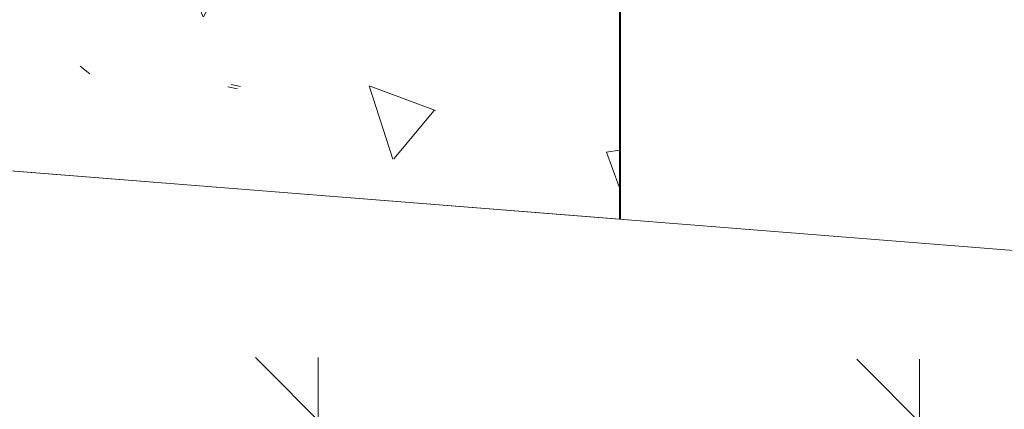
# Model space of a CAD drawing. Header units: metres. Extents: x 351055.4 to 351076.4, y -78447.2 to -78432.3.
# Tile 14 of 68: x 351061.112 to 351061.897, y -78443.264 to -78442.954. Entities that reach past the tile are written whole.
import ezdxf

# ---------------------------------------------------------------- set-up
doc = ezdxf.new("R2010")
doc.units = ezdxf.units.M
doc.header["$MEASUREMENT"] = 0
doc.layers.get('0').update_dxf_attribs({"color": 1, "lineweight": 30})
for name, color, linetype, lineweight in [('KOTY', 7, 'Continuous', 13), ('RAMECEK', 7, 'Continuous', 0), ('ŠRAFY', 7, 'Continuous', 0)]:
    doc.layers.add(name, color=color, linetype=linetype, lineweight=lineweight)
doc.styles.add('ARIAL', font='arial.ttf')
doc.dimstyles.new('1 500', dxfattribs={"dimtxt": 1, "dimasz": 1, "dimexe": 0, "dimexo": 1, "dimgap": 0.5, "dimtad": 1, "dimzin": 0, "dimtxsty": 'ARIAL', "dimblk": 'KONCOVA ZNACKA KOTY_1.0', "dimcen": 0, "dimazin": 3, "dimtfac": 1, "dimtdec": 0, "dimtofl": 0, "dimtmove": 0, "dimatfit": 1, "dimldrblk": 'KONCOVA ZNACKA KOTY_1.0', "dimfxl": 0, "dimtolj": 1, "dimtzin": 0, "dimarcsym": 0})

# ---------------------------------------------------------------- blocks, each defined once
blk = doc.blocks.new('KONCOVA ZNACKA KOTY_1.0')
blk.add_line((0, 0), (-1, 0))
at = {"layer": 'KOTY'}
for p, q in [((-0.4999340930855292, -0.4999340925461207), (0.4999340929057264, 0.4999340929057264)), ((-1.798028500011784e-10, -0.4999340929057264), (0, 0.4999340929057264)), ((-0.4999340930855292, 0), (0.4999340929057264, 0))]:
    blk.add_line(p, q, dxfattribs=at)
blk = doc.blocks.new('*D25')
at = {"layer": 'Defpoints', "color": 0, "linetype": 'Continuous'}
for p in [(351061.5904193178, -78443.27454301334), (351061.8296203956, -78443.27454301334), (351061.5904193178, -78444.62214824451)]:
    blk.add_point(p, dxfattribs=at)
at = {"layer": 'KOTY', "color": 0, "linetype": 'ByBlock', "lineweight": -2}
for p, q in [((351061.6904193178, -78443.27454301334), (351061.8296203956, -78443.27454301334)), ((351061.6904193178, -78444.62214824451), (351061.8296203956, -78444.62214824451))]:
    blk.add_line(p, q, dxfattribs=at)
at = {"layer": 'KOTY', "color": 0, "linetype": 'Continuous', "lineweight": -2}
blk.add_line((351061.8296203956, -78444.5221482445), (351061.8296203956, -78443.37454301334), dxfattribs=at)
at = {"layer": 'KOTY', "color": 0, "linetype": 'Continuous', "lineweight": -2, "xscale": 0.09999999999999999, "yscale": 0.09999999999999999, "zscale": 0.09999999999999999}
for p, rotation in [((351061.8296203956, -78443.27454301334), 90), ((351061.8296203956, -78444.62214824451), 270)]:
    blk.add_blockref('KONCOVA ZNACKA KOTY_1.0', p, dxfattribs=dict(at, rotation=rotation))
at = {"layer": 'KOTY', "color": 0, "linetype": 'Continuous', "insert": (351061.7195248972, -78443.94834562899), "char_height": 0.09999999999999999, "attachment_point": 5, "rotation": 90, "style": 'ARIAL'}
blk.add_mtext('\\A1;\\H1x;\\W0.75;1,35', dxfattribs=at)
blk = doc.blocks.new('*D31')
at = {"layer": 'Defpoints', "color": 0, "linetype": 'Continuous'}
for p in [(351061.0904193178, -78443.27314824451), (351061.0904193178, -78444.12214824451), (351061.3496222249, -78444.12214824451)]:
    blk.add_point(p, dxfattribs=at)
at = {"layer": 'KOTY', "color": 0, "linetype": 'ByBlock', "lineweight": -2}
for p, q in [((351061.1904193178, -78443.27314824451), (351061.3496222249, -78443.27314824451)), ((351061.1904193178, -78444.12214824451), (351061.3496222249, -78444.12214824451))]:
    blk.add_line(p, q, dxfattribs=at)
at = {"layer": 'KOTY', "color": 0, "linetype": 'Continuous', "lineweight": -2}
blk.add_line((351061.3496222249, -78443.37314824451), (351061.3496222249, -78444.0221482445), dxfattribs=at)
at = {"layer": 'KOTY', "color": 0, "linetype": 'Continuous', "lineweight": -2, "xscale": 0.09999999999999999, "yscale": 0.09999999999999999, "zscale": 0.09999999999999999}
for p, rotation in [((351061.3496222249, -78443.27314824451), 90), ((351061.3496222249, -78444.12214824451), 270)]:
    blk.add_blockref('KONCOVA ZNACKA KOTY_1.0', p, dxfattribs=dict(at, rotation=rotation))
at = {"layer": 'KOTY', "color": 0, "linetype": 'Continuous', "insert": (351061.2395267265, -78443.69764824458), "char_height": 0.09999999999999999, "attachment_point": 5, "rotation": 90, "style": 'ARIAL'}
blk.add_mtext('\\A1;\\H1x;\\W0.75;0,85', dxfattribs=at)

msp = doc.modelspace()

# ---------------------------------------------------------------- hatches: boundary and pattern name
at = {"layer": 'ŠRAFY'}
h = msp.add_hatch(dxfattribs=at)
h.set_pattern_fill('CONCRT', color=256, style=0, pattern_type=2)
h.set_pattern_definition([(110.008979, (351061.236243, -78442.73668), (0.3430216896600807, -1.064907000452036), [0.029552, -6.011616]), (7.820799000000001, (351061.226132, -78442.708911), (-3.212641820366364, -0.3967845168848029), [0.026968, -5.739024]), (243.007182, (351061.252849, -78442.705242), (-0.3699026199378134, -1.073867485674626), [0.035554, -1.574668]), (126.6658, (351061.420344, -78442.70759600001), (1.75095041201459, -2.472835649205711), [0.061489, -3.460147]), (357.991377, (351061.383626, -78442.658274), (-6.768306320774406, 0.2713381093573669), [0.054486, -7.431344]), (248.905856, (351061.438079, -78442.66018400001), (-1.840554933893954, -4.656412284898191), [0.04956099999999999, -6.092281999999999]), (107.85449, (351061.055643, -78442.71461), (-0.008960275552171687, -0.7129249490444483), [0.06149099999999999, -1.057299]), (339.50154, (351061.03679, -78442.65608), (-1.064907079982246, 0.3430218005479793), [0.055489, -4.86786]), (230.066156, (351061.088765, -78442.675512), (-0.36094276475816, -0.3609427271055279), [0.050181, -5.586791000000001]), (348.127005, (351061.279434, -78442.54658), (-4.620571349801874, 1.011144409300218), [0.007686, -6.530596]), (111.275393, (351061.298273, -78442.396634), (1.038025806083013, -2.481796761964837), [0.010496, -3.795604]), (111.275393, (351061.476852, -78442.810307), (1.038025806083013, -2.481796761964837), [0.010496, -3.795604]), (111.275393, (351061.320878, -78442.791471), (1.038025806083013, -2.481796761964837), [0.010496, -3.795604]), (321.50023, (351061.518952, -78442.63125), (0.3519821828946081, -0.3519822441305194), [0.009646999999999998, -4.499340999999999]), (111.275393, (351061.137021, -78442.592545), (1.038025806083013, -2.481796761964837), [0.010496, -3.795604]), (111.275393, (351061.175451, -78442.875109), (1.038025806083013, -2.481796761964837), [0.010496, -3.795604]), (110.008979, (351061.256078, -78442.95271900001), (0.3430216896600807, -1.064907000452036), [0.029552, -6.011616]), (7.820799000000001, (351061.245966, -78442.924951), (-3.212641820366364, -0.3967845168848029), [0.026968, -5.739024]), (243.007182, (351061.272683, -78442.92128099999), (-0.3699026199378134, -1.073867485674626), [0.035554, -1.574668]), (110.008979, (351061.378145, -78442.487053), (0.3430216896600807, -1.064907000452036), [0.029552, -6.011616]), (7.820799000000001, (351061.368033, -78442.459285), (-3.212641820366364, -0.3967845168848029), [0.026968, -5.739024]), (243.007182, (351061.39475, -78442.455615), (-0.3699026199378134, -1.073867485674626), [0.035554, -1.574668]), (348.127005, (351060.930669, -78442.655961), (-4.620571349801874, 1.011144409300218), [0.007686, -6.530596]), (348.127005, (351061.286879, -78442.296315), (-4.620571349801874, 1.011144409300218), [0.007686, -6.530596])])
h.paths.add_polyline_path([(351061.0556497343, -78442.77039101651, 0.1758983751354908), (351061.0617601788, -78442.79080850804, 0.1690767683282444), (351061.0679359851, -78442.79500451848), (351061.0820028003, -78442.79689806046, -0.3394542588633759), (351061.0904193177, -78442.80786667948), (351061.0904193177, -78442.82221943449), (351061.0904193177, -78442.83650099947, -0.3394542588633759), (351061.0820028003, -78442.84746961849), (351061.0679359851, -78442.84936316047, 0.1690767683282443), (351061.0617601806, -78442.85355917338, 0.3308490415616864), (351061.0617601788, -78442.89080850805, 0.1690767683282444), (351061.0679359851, -78442.89500451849), (351061.0820028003, -78442.89689806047, -0.3394542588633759), (351061.0904193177, -78442.90786667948), (351061.0904193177, -78442.92221943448), (351061.0904193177, -78442.93650099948, -0.3394542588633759), (351061.0820028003, -78442.94746961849), (351061.0679359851, -78442.94936316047, 0.1690767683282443), (351061.0617601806, -78442.95355917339, 0.3308490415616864), (351061.0617601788, -78442.99080850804, 0.1690767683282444), (351061.0679359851, -78442.9950045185), (351061.0820028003, -78442.99689806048, -0.3394542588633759), (351061.0904193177, -78443.00786667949), (351061.0904193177, -78443.02221943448), (351061.0904193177, -78443.03650099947, -0.3394542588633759), (351061.0820028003, -78443.0474696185), (351061.0679359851, -78443.04936316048, 0.1690767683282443), (351061.0617601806, -78443.05355917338, 0.1690621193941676), (351061.0556131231, -78443.07314824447), (351061.0904193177, -78443.07314824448), (351061.5904193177, -78443.11279824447), (351061.5904193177, -78442.81279824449)])
h = msp.add_hatch(dxfattribs=at)
h.set_pattern_fill('GRAVEL', color=256, style=0, pattern_type=2)
h.set_pattern_definition([(100.50765, (351060.881806, -78444.324158), (0.7895981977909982, -2.468580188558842), [0.07015499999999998, -4.122773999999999]), (50.040876, (351060.869012, -78444.255179), (-7.580368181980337, -9.209457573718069), [0.065112, -13.045015]), (357.49319, (351060.910829, -78444.205271), (-12.39279574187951, 0.6399174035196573), [0.06641099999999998, -13.993876]), (309.11572, (351060.977176, -78444.208176), (6.491410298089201, -8.170392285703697), [0.06529, -11.515127]), (264.749335, (351061.018367, -78444.258832), (-0.02494673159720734, -1.654035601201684), [0.05154299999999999, -10.75752]), (219.959124, (351061.01365, -78444.31016000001), (-0.8394910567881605, -0.8394913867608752), [0.063621, -13.046506]), (180.864089, (351060.964885, -78444.35101900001), (0.8145444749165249, -0.8145447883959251), [0.040935, -1.613289]), (146.646988, (351060.923954, -78444.351637), (-4.097669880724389, 2.418687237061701), [0.050302, -5.830483]), (66.2119, (351060.983735, -78444.097113), (-1.703929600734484, -3.333018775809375), [0.08119, -6.286316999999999]), (39.959124, (351061.016484, -78444.02282), (-9.209457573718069, -7.580368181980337), [0.06930599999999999, -13.04082]), (0.864089, (351061.069607, -78443.978309), (-0.8394914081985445, -0.8394915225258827), [0.045064, -1.60916]), (315, (351061.114666, -78443.977629), (-0.02494672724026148, -1.654035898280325), [0.055567, -1.096373]), (276.284391, (351061.153958, -78444.016921), (0.714757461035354, -7.430688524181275), [0.081389, -13.205797]), (252.889832, (351061.162867, -78444.097821), (-0.8644380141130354, -2.49352721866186), [0.08611, -14.689519]), (230.040876, (351061.137533, -78444.18012), (-0.839491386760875, -0.8394910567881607), [0.073486, -13.03664]), (184.223077, (351061.090337, -78444.236447), (-12.41774287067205, -1.014118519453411), [0.054461, -14.055628]), (140.352606, (351061.036023, -78444.240458), (0.8145449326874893, -0.8145442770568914), [0.058126, -12.66871]), (101.741003, (351060.991267, -78444.20337), (2.318900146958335, -10.71381304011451), [0.062546, -15.090934]), (82.81957299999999, (351060.97854, -78444.142133), (-0.91433153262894, -5.8015990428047), [0.048911, -7.465657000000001]), (100.50765, (351060.72328, -78443.90190900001), (0.7895981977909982, -2.468580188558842), [0.07013099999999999, -4.122798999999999]), (50.040876, (351060.71049, -78443.832954), (-7.580368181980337, -9.209457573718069), [0.065096, -13.04503]), (357.49319, (351060.752298, -78443.783058), (-12.39279574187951, 0.6399174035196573), [0.06641399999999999, -13.993873]), (309.647394, (351060.818648, -78443.785963), (0.8145442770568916, -0.814544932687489), [0.06529299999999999, -12.661543]), (264.749335, (351060.860309, -78443.836237), (-0.02494673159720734, -1.654035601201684), [0.05195, -10.757113]), (219.959124, (351060.855555, -78443.88797000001), (-0.8394910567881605, -0.8394913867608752), [0.063908, -13.046218]), (180.864089, (351060.806569, -78443.929014), (0.8145444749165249, -0.8145447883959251), [0.041138, -1.613086]), (146.646988, (351060.765436, -78443.92963500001), (-4.097669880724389, 2.418687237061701), [0.050421, -5.830364]), (100.50765, (351061.046463, -78443.078391), (0.7895981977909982, -2.468580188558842), [0.07011299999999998, -4.122815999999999]), (50.040876, (351061.033676, -78443.009454), (-7.580368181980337, -9.209457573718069), [0.065107, -13.04502]), (357.49319, (351061.075491, -78442.959549), (-12.39279574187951, 0.6399174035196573), [0.06638399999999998, -13.993903]), (309.11572, (351061.141811, -78442.962453), (6.491410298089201, -8.170392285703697), [0.065273, -11.515144]), (264.749335, (351061.182991, -78443.01309600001), (-0.02494673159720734, -1.654035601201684), [0.051552, -10.757511]), (219.959124, (351061.178273, -78443.064432), (-0.8394910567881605, -0.8394913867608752), [0.063569, -13.046557]), (180.864089, (351061.129547, -78443.105259), (0.8145444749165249, -0.8145447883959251), [0.04094100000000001, -1.613283]), (146.646988, (351061.088611, -78443.105877), (-4.097669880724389, 2.418687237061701), [0.050283, -5.830502]), (100.50765, (351061.486743, -78443.418502), (0.7895981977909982, -2.468580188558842), [0.04207299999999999, -4.150855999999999]), (50.040876, (351061.47907, -78443.377135), (-7.580368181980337, -9.209457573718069), [0.039073, -13.071054]), (357.49319, (351061.504164, -78443.347185), (-12.39279574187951, 0.6399174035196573), [0.03986799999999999, -14.020419]), (309.11572, (351061.543994, -78443.348929), (6.491410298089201, -8.170392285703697), [0.039143, -11.541275]), (264.749335, (351061.568689, -78443.37929900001), (-0.02494673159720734, -1.654035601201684), [0.030921, -10.778142]), (219.959124, (351061.565859, -78443.41009), (-0.8394910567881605, -0.8394913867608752), [0.038165, -13.071962]), (180.864089, (351061.536606, -78443.434601), (0.8145444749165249, -0.8145447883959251), [0.024573, -1.629651]), (146.646988, (351061.512035, -78443.43497100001), (-4.097669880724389, 2.418687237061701), [0.030146, -5.850639]), (100.50765, (351061.199516, -78444.036528), (0.7895981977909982, -2.468580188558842), [0.07013099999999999, -4.122798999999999]), (50.040876, (351061.186726, -78443.967573), (-7.580368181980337, -9.209457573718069), [0.065126, -13.045]), (357.49319, (351061.228553, -78443.91765399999), (-12.39279574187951, 0.6399174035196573), [0.066396, -13.993891]), (309.11572, (351061.294886, -78443.920558), (6.491410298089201, -8.170392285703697), [0.06531100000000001, -11.515107]), (264.749335, (351061.33609, -78443.97123099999), (-0.02494673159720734, -1.654035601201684), [0.051536, -10.757527]), (219.959124, (351061.331373, -78444.02255), (-0.8394910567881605, -0.8394913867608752), [0.06361699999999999, -13.046509]), (180.864089, (351061.282611, -78444.063408), (0.8145444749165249, -0.8145447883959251), [0.040951, -1.613273]), (146.646988, (351061.241665, -78444.064025), (-4.097669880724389, 2.418687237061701), [0.050284, -5.830502]), (100.50765, (351061.214726, -78443.454162), (0.7895981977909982, -2.468580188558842), [0.07013799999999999, -4.122791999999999]), (50.040876, (351061.201935, -78443.3852), (-7.580368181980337, -9.209457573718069), [0.065094, -13.045033]), (357.49319, (351061.243741, -78443.335306), (-12.39279574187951, 0.6399174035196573), [0.06641799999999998, -13.993869]), (309.647394, (351061.310095, -78443.338211), (0.8145442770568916, -0.814544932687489), [0.06526699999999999, -12.661569]), (264.749335, (351061.351739, -78443.388465), (-0.02494673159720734, -1.654035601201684), [0.051978, -10.757085]), (219.959124, (351061.346982, -78443.440225), (-0.8394910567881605, -0.8394913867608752), [0.06389500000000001, -13.046232]), (180.864089, (351061.298007, -78443.48126100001), (0.8145444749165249, -0.8145447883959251), [0.04115, -1.613074]), (146.646988, (351061.256862, -78443.481881), (-4.097669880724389, 2.418687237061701), [0.05043, -5.830355]), (100.50765, (351060.86946, -78444.022718), (0.7895981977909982, -2.468580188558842), [0.07015499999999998, -4.122773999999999]), (50.040876, (351060.856666, -78443.95374), (-7.580368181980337, -9.209457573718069), [0.065112, -13.045015]), (357.49319, (351060.898483, -78443.90383099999), (-12.39279574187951, 0.6399174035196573), [0.06641099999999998, -13.993876]), (309.11572, (351060.96483, -78443.906736), (6.491410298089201, -8.170392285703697), [0.06529, -11.515127]), (264.749335, (351061.006021, -78443.95739299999), (-0.02494673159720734, -1.654035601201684), [0.05154299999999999, -10.75752]), (219.959124, (351061.001304, -78444.00872), (-0.8394910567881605, -0.8394913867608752), [0.063621, -13.046506]), (180.864089, (351060.952539, -78444.04957999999), (0.8145444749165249, -0.8145447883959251), [0.040935, -1.613289]), (146.646988, (351060.911608, -78444.050197), (-4.097669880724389, 2.418687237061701), [0.050308, -5.830476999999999]), (100.50765, (351060.510681, -78443.548582), (0.7895981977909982, -2.468580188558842), [0.07015499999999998, -4.122773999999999]), (50.040876, (351060.497887, -78443.479603), (-7.580368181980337, -9.209457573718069), [0.065083, -13.045043]), (357.49319, (351060.539686, -78443.42971699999), (-12.39279574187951, 0.6399174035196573), [0.06642799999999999, -13.993859]), (309.11572, (351060.60605, -78443.43262200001), (6.491410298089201, -8.170392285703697), [0.065273, -11.515144]), (264.749335, (351060.64723, -78443.483266), (-0.02494673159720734, -1.654035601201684), [0.051533, -10.75753]), (219.959124, (351060.642514, -78443.534583), (-0.8394910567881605, -0.8394913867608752), [0.06361499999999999, -13.046511]), (180.864089, (351060.593753, -78443.575439), (0.8145444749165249, -0.8145447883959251), [0.040949, -1.613275]), (146.646988, (351060.552808, -78443.576057), (-4.097669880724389, 2.418687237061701), [0.050289, -5.830496]), (100.50765, (351061.344996, -78443.887696), (0.7895981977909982, -2.468580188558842), [0.07013099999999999, -4.122798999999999]), (50.040876, (351061.332207, -78443.81874199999), (-7.580368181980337, -9.209457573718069), [0.065126, -13.045]), (357.49319, (351061.374033, -78443.768822), (-12.39279574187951, 0.6399174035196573), [0.066396, -13.993891]), (309.11572, (351061.440366, -78443.771726), (6.491410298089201, -8.170392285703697), [0.06531100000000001, -11.515107]), (264.749335, (351061.48157, -78443.822399), (-0.02494673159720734, -1.654035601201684), [0.051536, -10.757527]), (219.959124, (351061.476854, -78443.87371799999), (-0.8394910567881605, -0.8394913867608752), [0.06361699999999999, -13.046509]), (180.864089, (351061.428091, -78443.914576), (0.8145444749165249, -0.8145447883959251), [0.040951, -1.613273]), (146.646988, (351061.387145, -78443.915194), (-4.097669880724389, 2.418687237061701), [0.050284, -5.830502]), (66.2119, (351061.201107, -78443.662348), (-1.703929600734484, -3.333018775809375), [0.08119, -6.286316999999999]), (39.959124, (351061.233855, -78443.588056), (-9.209457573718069, -7.580368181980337), [0.06930599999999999, -13.04082]), (0.864089, (351061.286979, -78443.543544), (-0.8394914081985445, -0.8394915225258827), [0.045086, -1.609138]), (315, (351061.33206, -78443.542864), (-0.02494672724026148, -1.654035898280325), [0.055552, -1.096388]), (276.284391, (351061.371341, -78443.58214500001), (0.714757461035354, -7.430688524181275), [0.08140399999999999, -13.205782]), (252.889832, (351061.380251, -78443.66306), (-0.8644380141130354, -2.49352721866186), [0.08611, -14.689519]), (230.040876, (351061.354917, -78443.74535900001), (-0.839491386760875, -0.8394910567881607), [0.073462, -13.036664]), (184.223077, (351061.307736, -78443.801668), (-12.41774287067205, -1.014118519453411), [0.05449, -14.055599]), (140.352606, (351061.253394, -78443.805681), (0.8145449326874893, -0.8145442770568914), [0.058115, -12.668721]), (101.741003, (351061.208646, -78443.7686), (2.318900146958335, -10.71381304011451), [0.062542, -15.090937]), (82.81957299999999, (351061.19592, -78443.707367), (-0.91433153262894, -5.8015990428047), [0.048908, -7.465660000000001]), (66.2119, (351060.940269, -78443.732564), (-1.703929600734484, -3.333018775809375), [0.081162, -6.286345]), (39.959124, (351060.973007, -78443.658297), (-9.209457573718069, -7.580368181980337), [0.069332, -13.040795]), (0.864089, (351061.026149, -78443.613769), (-0.8394914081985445, -0.8394915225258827), [0.045056, -1.609168]), (315, (351061.071201, -78443.61309), (-0.02494672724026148, -1.654035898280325), [0.05556000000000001, -1.09638]), (276.284391, (351061.110487, -78443.65237699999), (0.714757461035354, -7.430688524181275), [0.081385, -13.205801]), (252.889832, (351061.119396, -78443.733273), (-0.8644380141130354, -2.49352721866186), [0.086135, -14.689495]), (230.040876, (351061.094054, -78443.81559500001), (-0.839491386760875, -0.8394910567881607), [0.073461, -13.036666]), (184.223077, (351061.046875, -78443.87190299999), (-12.41774287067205, -1.014118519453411), [0.054488, -14.055601]), (140.352606, (351060.992535, -78443.875915), (0.8145449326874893, -0.8145442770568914), [0.058113, -12.668723]), (101.741, (351061, -78443.8), (2.318895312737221, -10.71379260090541), [0.062557, -15.0909]), (82.81957299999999, (351060.935059, -78443.777587), (-0.91433153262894, -5.8015990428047), [0.048892, -7.465675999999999]), (336.130768, (351061.620365, -78443.465914), (-5.751706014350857, 2.393740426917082), [0.081173, -9.798666]), (309.647394, (351061.694595, -78443.498761), (0.8145442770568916, -0.814544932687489), [0.06927, -12.657566]), (272.50681, (351061.738794, -78443.552097), (0.639917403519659, -12.39279574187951), [0.044748, -14.015539]), (225, (351061.740751, -78443.596802), (-1.654035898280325, -0.02494672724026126), [0.056213, -1.131007]), (186.555052, (351061.701002, -78443.636551), (-9.109670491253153, -0.9642249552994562), [0.081784, -16.592527]), (162.262653, (351061.619752, -78443.645887), (0.8145448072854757, -0.8145442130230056), [0.086479, -2.505307]), (135, (351061.537385, -78443.619541), (-0.02494672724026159, -1.654035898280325), [0.073385, -1.078555]), (99.19186499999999, (351061.485494, -78443.56765), (0.764651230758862, -4.122616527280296), [0.050214, -14.154069]), (50.040876, (351061.477472, -78443.51808099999), (-7.580368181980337, -9.209457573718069), [0.057767, -13.052359]), (12.102962, (351061.514573, -78443.473802), (-1.654035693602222, -0.02494669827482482), [0.062169, -4.179681]), (352.702945, (351061.57536, -78443.460767), (-4.122616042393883, 0.7646513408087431), [0.048885, -5.774935]), (100.50765, (351061.425882, -78443.747328), (0.7895981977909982, -2.468580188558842), [0.07013799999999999, -4.122791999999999]), (50.040876, (351061.413091, -78443.678367), (-7.580368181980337, -9.209457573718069), [0.065094, -13.045033]), (357.49319, (351061.454897, -78443.628472), (-12.39279574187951, 0.6399174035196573), [0.06641799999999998, -13.993869]), (309.647394, (351061.521251, -78443.631377), (0.8145442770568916, -0.814544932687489), [0.06526699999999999, -12.661569]), (264.749335, (351061.562895, -78443.681632), (-0.02494673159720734, -1.654035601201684), [0.051978, -10.757085]), (219.959124, (351061.558139, -78443.733391), (-0.8394910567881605, -0.8394913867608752), [0.06389500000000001, -13.046232]), (180.864089, (351061.509163, -78443.774427), (0.8145444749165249, -0.8145447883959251), [0.04115, -1.613074]), (146.646988, (351061.468018, -78443.775048), (-4.097669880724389, 2.418687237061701), [0.05043, -5.830355]), (336.130768, (351060.807666, -78444.009417), (-5.751706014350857, 2.393740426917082), [0.081173, -9.798666]), (309.647394, (351060.881896, -78444.042264), (0.8145442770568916, -0.814544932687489), [0.06927, -12.657566]), (272.50681, (351060.926095, -78444.095601), (0.639917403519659, -12.39279574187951), [0.044748, -14.015539]), (225, (351060.928052, -78444.140306), (-1.654035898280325, -0.02494672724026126), [0.056213, -1.131007]), (186.555052, (351060.888303, -78444.180054), (-9.109670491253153, -0.9642249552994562), [0.081784, -16.592527]), (162.262653, (351060.807053, -78444.18939099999), (0.8145448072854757, -0.8145442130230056), [0.086452, -2.505334]), (135, (351060.724711, -78444.163053), (-0.02494672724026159, -1.654035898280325), [0.073409, -1.078531]), (99.19186499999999, (351060.672803, -78444.111145), (0.764651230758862, -4.122616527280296), [0.050182, -14.154101]), (50.040876, (351060.664787, -78444.06160700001), (-7.580368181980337, -9.209457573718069), [0.057775, -13.052351]), (12.102962, (351060.701893, -78444.017322), (-1.654035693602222, -0.02494669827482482), [0.06217, -4.179679]), (352.702945, (351060.762681, -78444.004287), (-4.122616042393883, 0.7646513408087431), [0.048887, -5.774933]), (100.50765, (351061.095656, -78443.569753), (0.7895981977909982, -2.468580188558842), [0.07013799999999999, -4.122791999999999]), (50.040876, (351061.082865, -78443.500791), (-7.580368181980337, -9.209457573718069), [0.065092, -13.045034]), (357.49319, (351061.12467, -78443.450898), (-12.39279574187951, 0.6399174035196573), [0.06639799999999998, -13.993889]), (309.11572, (351061.191005, -78443.453802), (6.491410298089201, -8.170392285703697), [0.065282, -11.515135]), (264.749335, (351061.232191, -78443.504453), (-0.02494673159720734, -1.654035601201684), [0.051539, -10.757524]), (219.959124, (351061.227474, -78443.555775), (-0.8394910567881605, -0.8394913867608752), [0.063587, -13.046539]), (180.864089, (351061.178734, -78443.596614), (0.8145444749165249, -0.8145447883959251), [0.040935, -1.613289]), (146.646988, (351061.137804, -78443.59723099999), (-4.097669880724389, 2.418687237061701), [0.050279, -5.830507]), (100.50765, (351060.562483, -78443.982137), (0.7895981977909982, -2.468580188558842), [0.07011299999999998, -4.122815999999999]), (50.040876, (351060.549697, -78443.9132), (-7.580368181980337, -9.209457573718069), [0.065107, -13.04502]), (357.49319, (351060.591511, -78443.863295), (-12.39279574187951, 0.6399174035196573), [0.06638399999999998, -13.993903]), (309.647394, (351060.657832, -78443.866199), (0.8145442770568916, -0.814544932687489), [0.065303, -12.661533]), (264.749335, (351060.699499, -78443.916481), (-0.02494673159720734, -1.654035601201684), [0.051957, -10.757106]), (219.959124, (351060.694744, -78443.96822000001), (-0.8394910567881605, -0.8394913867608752), [0.063913, -13.046214]), (180.864089, (351060.645755, -78444.009267), (0.8145444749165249, -0.8145447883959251), [0.041141, -1.613083]), (146.646988, (351060.604619, -78444.009888), (-4.097669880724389, 2.418687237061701), [0.050417, -5.830368]), (100.50765, (351060.429583, -78443.83328400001), (0.7895981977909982, -2.468580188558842), [0.07015499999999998, -4.122773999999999]), (50.040876, (351060.416789, -78443.764306), (-7.580368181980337, -9.209457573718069), [0.065082, -13.045045]), (357.49319, (351060.458587, -78443.71442), (-12.39279574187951, 0.6399174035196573), [0.06642899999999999, -13.993858]), (309.11572, (351060.524952, -78443.717326), (6.491410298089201, -8.170392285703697), [0.065272, -11.515145]), (264.749335, (351060.566132, -78443.76796900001), (-0.02494673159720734, -1.654035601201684), [0.05153200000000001, -10.757531]), (219.959124, (351060.561416, -78443.819285), (-0.8394910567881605, -0.8394913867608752), [0.063613, -13.046514]), (180.864089, (351060.512656, -78443.86014), (0.8145444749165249, -0.8145447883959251), [0.040951, -1.613273]), (146.646988, (351060.47171, -78443.860757), (-4.097669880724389, 2.418687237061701), [0.050288, -5.830497]), (336.130768, (351061.040629, -78443.265725), (-5.751706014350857, 2.393740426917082), [0.081162, -9.798677]), (309.647394, (351061.11485, -78443.29856699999), (0.8145442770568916, -0.814544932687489), [0.06928200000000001, -12.657554]), (272.50681, (351061.159056, -78443.351913), (0.639917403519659, -12.39279574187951), [0.04476299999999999, -14.015524]), (225, (351061.161014, -78443.396634), (-1.654035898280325, -0.02494672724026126), [0.056228, -1.130992]), (186.555052, (351061.121255, -78443.43639199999), (-9.109670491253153, -0.9642249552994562), [0.081769, -16.592543]), (162.262653, (351061.04002, -78443.445727), (0.8145448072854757, -0.8145442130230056), [0.086504, -2.505282]), (135, (351060.957628, -78443.419373), (-0.02494672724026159, -1.654035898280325), [0.073385, -1.078555]), (99.19186499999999, (351060.905737, -78443.367482), (0.764651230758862, -4.122616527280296), [0.050214, -14.154069]), (50.040876, (351060.897716, -78443.317913), (-7.580368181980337, -9.209457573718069), [0.057767, -13.052359]), (12.102962, (351060.934816, -78443.273634), (-1.654035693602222, -0.02494669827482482), [0.062169, -4.179681]), (352.702945, (351060.995603, -78443.260599), (-4.122616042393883, 0.7646513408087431), [0.048885, -5.774935]), (100.50765, (351060.849244, -78443.551637), (0.7895981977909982, -2.468580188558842), [0.07013799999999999, -4.122791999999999]), (50.040876, (351060.836453, -78443.482675), (-7.580368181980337, -9.209457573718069), [0.065092, -13.045034]), (357.49319, (351060.878257, -78443.432782), (-12.39279574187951, 0.6399174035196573), [0.06641899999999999, -13.993868]), (309.647394, (351060.944613, -78443.435687), (0.8145442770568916, -0.814544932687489), [0.06526599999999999, -12.66157]), (264.749335, (351060.986256, -78443.48594099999), (-0.02494673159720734, -1.654035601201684), [0.05195399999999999, -10.757109]), (219.959124, (351060.981502, -78443.53767599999), (-0.8394910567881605, -0.8394913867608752), [0.06390900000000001, -13.046218]), (180.864089, (351060.932516, -78443.578721), (0.8145444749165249, -0.8145447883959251), [0.041121, -1.613103]), (146.646988, (351060.8914, -78443.57934099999), (-4.097669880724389, 2.418687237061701), [0.050439, -5.830346]), (336.130768, (351060.757624, -78443.562519), (-5.751706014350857, 2.393740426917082), [0.081173, -9.798666]), (309.647394, (351060.831854, -78443.595366), (0.8145442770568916, -0.814544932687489), [0.06927, -12.657566]), (272.50681, (351060.876053, -78443.64870199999), (0.639917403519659, -12.39279574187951), [0.04476999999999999, -14.015517]), (225, (351060.878011, -78443.69342899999), (-1.654035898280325, -0.02494672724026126), [0.056198, -1.131022]), (186.555052, (351060.838273, -78443.733167), (-9.109670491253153, -0.9642249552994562), [0.08175199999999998, -16.59256]), (162.262653, (351060.757055, -78443.7425), (0.8145448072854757, -0.8145442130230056), [0.086495, -2.505291]), (135, (351060.674671, -78443.716149), (-0.02494672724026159, -1.654035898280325), [0.073407, -1.078533]), (99.19186499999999, (351060.622765, -78443.66424299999), (0.764651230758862, -4.122616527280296), [0.050179, -14.154103]), (50.040876, (351060.614749, -78443.614707), (-7.580368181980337, -9.209457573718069), [0.05777, -13.052356]), (12.102962, (351060.651851, -78443.570426), (-1.654035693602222, -0.02494669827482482), [0.06217, -4.179679]), (352.702945, (351060.71264, -78443.557391), (-4.122616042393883, 0.7646513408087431), [0.048886, -5.774934]), (336.130768, (351061.2356, -78443.122515), (-5.751706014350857, 2.393740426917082), [0.081162, -9.798677]), (309.647394, (351061.30982, -78443.15535700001), (0.8145442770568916, -0.814544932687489), [0.06928, -12.657556]), (272.50681, (351061.354025, -78443.208701), (0.639917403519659, -12.39279574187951), [0.04474499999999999, -14.015542]), (225, (351061.355982, -78443.253403), (-1.654035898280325, -0.02494672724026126), [0.05621, -1.13101]), (186.555052, (351061.316235, -78443.29315), (-9.109670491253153, -0.9642249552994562), [0.081783, -16.592529]), (162.262653, (351061.234987, -78443.302486), (0.8145448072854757, -0.8145442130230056), [0.086478, -2.505308]), (135, (351061.15262, -78443.27614), (-0.02494672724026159, -1.654035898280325), [0.073384, -1.078556]), (99.19186499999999, (351061.10073, -78443.224249), (0.764651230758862, -4.122616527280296), [0.050213, -14.15407]), (50.040876, (351061.092709, -78443.17468099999), (-7.580368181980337, -9.209457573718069), [0.057736, -13.05239]), (12.102962, (351061.129789, -78443.130426), (-1.654035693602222, -0.02494669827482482), [0.062192, -4.179658]), (352.702945, (351061.190599, -78443.117386), (-4.122616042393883, 0.7646513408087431), [0.048879, -5.774941]), (66.2119, (351060.293224, -78443.561755), (-1.703929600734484, -3.333018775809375), [0.081162, -6.286345]), (39.959124, (351060.325961, -78443.487488), (-9.209457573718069, -7.580368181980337), [0.069329, -13.040797]), (0.864089, (351060.379103, -78443.442962), (-0.8394914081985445, -0.8394915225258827), [0.045038, -1.609186]), (315, (351060.424135, -78443.44228300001), (-0.02494672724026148, -1.654035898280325), [0.055543, -1.096397]), (276.284391, (351060.46341, -78443.481558), (0.714757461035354, -7.430688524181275), [0.081399, -13.205787]), (252.889832, (351060.47232, -78443.56246799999), (-0.8644380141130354, -2.49352721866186), [0.086095, -14.689534]), (230.040876, (351060.44699, -78443.644752), (-0.839491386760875, -0.8394910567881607), [0.07347100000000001, -13.036655]), (184.223077, (351060.399804, -78443.701068), (-12.41774287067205, -1.014118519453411), [0.054461, -14.055628]), (140.352606, (351060.345491, -78443.705078), (0.8145449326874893, -0.8145442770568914), [0.058096, -12.66874]), (101.741003, (351060.300758, -78443.66801000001), (2.318900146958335, -10.71381304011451), [0.062569, -15.090911]), (82.81957299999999, (351060.288026, -78443.60675), (-0.91433153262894, -5.8015990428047), [0.048905, -7.465663]), (100.50765, (351060.865684, -78443.209489), (0.7895981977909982, -2.468580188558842), [0.07013799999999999, -4.122791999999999]), (50.040876, (351060.852893, -78443.140527), (-7.580368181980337, -9.209457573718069), [0.065092, -13.045034]), (357.49319, (351060.894698, -78443.09063400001), (-12.39279574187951, 0.6399174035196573), [0.06639799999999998, -13.993889]), (309.11572, (351060.961033, -78443.093538), (6.491410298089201, -8.170392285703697), [0.065282, -11.515135]), (264.749335, (351061.002218, -78443.144189), (-0.02494673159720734, -1.654035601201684), [0.051539, -10.757524]), (219.959124, (351060.997502, -78443.195511), (-0.8394910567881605, -0.8394913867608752), [0.063587, -13.046539]), (180.864089, (351060.948762, -78443.23635), (0.8145444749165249, -0.8145447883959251), [0.040935, -1.613289]), (146.646988, (351060.907832, -78443.23696699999), (-4.097669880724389, 2.418687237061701), [0.050308, -5.830476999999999]), (66.2119, (351060.626229, -78443.315003), (-1.703929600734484, -3.333018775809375), [0.081162, -6.286345]), (39.959124, (351060.658966, -78443.240736), (-9.209457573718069, -7.580368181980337), [0.069332, -13.040795]), (0.864089, (351060.712109, -78443.196209), (-0.8394914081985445, -0.8394915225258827), [0.045056, -1.609168]), (315, (351060.75716, -78443.19552899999), (-0.02494672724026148, -1.654035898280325), [0.05556000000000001, -1.09638]), (276.284391, (351060.796447, -78443.234816), (0.714757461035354, -7.430688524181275), [0.081385, -13.205801]), (252.889832, (351060.805356, -78443.315712), (-0.8644380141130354, -2.49352721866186), [0.086135, -14.689495]), (230.040876, (351060.780014, -78443.398034), (-0.839491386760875, -0.8394910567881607), [0.073461, -13.036666]), (184.223077, (351060.732835, -78443.454342), (-12.41774287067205, -1.014118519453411), [0.054488, -14.055601]), (140.352606, (351060.678495, -78443.458355), (0.8145449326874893, -0.8145442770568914), [0.058113, -12.668723]), (101.741, (351061, -78443.4), (2.318895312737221, -10.71379260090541), [0.062557, -15.0909]), (82.81957299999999, (351060.621019, -78443.360026), (-0.91433153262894, -5.8015990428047), [0.048916, -7.465652]), (100.50765, (351060.457011, -78443.38757400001), (0.7895981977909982, -2.468580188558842), [0.07015499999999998, -4.122773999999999]), (50.040876, (351060.444217, -78443.318595), (-7.580368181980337, -9.209457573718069), [0.065083, -13.045043]), (357.49319, (351060.486016, -78443.268709), (-12.39279574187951, 0.6399174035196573), [0.06642799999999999, -13.993859]), (309.11572, (351060.552381, -78443.271614), (6.491410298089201, -8.170392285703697), [0.065273, -11.515144]), (264.749335, (351060.593561, -78443.322258), (-0.02494673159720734, -1.654035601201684), [0.051533, -10.75753]), (219.959124, (351060.588845, -78443.373575), (-0.8394910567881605, -0.8394913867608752), [0.06361499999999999, -13.046511]), (180.864089, (351060.540084, -78443.414431), (0.8145444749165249, -0.8145447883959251), [0.040949, -1.613275]), (146.646988, (351060.499139, -78443.415048), (-4.097669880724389, 2.418687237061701), [0.050289, -5.830496]), (100.50765, (351060.717382, -78443.11485700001), (0.7895981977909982, -2.468580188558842), [0.07013799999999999, -4.122791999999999]), (50.040876, (351060.704591, -78443.045895), (-7.580368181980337, -9.209457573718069), [0.065092, -13.045034]), (357.49319, (351060.746396, -78442.996002), (-12.39279574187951, 0.6399174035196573), [0.06639799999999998, -13.993889]), (309.11572, (351060.812731, -78442.998906), (6.491410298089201, -8.170392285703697), [0.065282, -11.515135]), (264.749335, (351060.853917, -78443.049557), (-0.02494673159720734, -1.654035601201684), [0.051539, -10.757524]), (219.959124, (351060.8492, -78443.10087899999), (-0.8394910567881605, -0.8394913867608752), [0.063587, -13.046539]), (180.864089, (351060.800461, -78443.141718), (0.8145444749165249, -0.8145447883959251), [0.040957, -1.613267]), (146.646988, (351060.759508, -78443.142335), (-4.097669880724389, 2.418687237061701), [0.05028999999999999, -5.830495]), (100.50765, (351060.18807, -78443.604415), (0.7895981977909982, -2.468580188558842), [0.042098, -4.150830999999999]), (50.040876, (351060.180393, -78443.563023), (-7.580368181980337, -9.209457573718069), [0.039058, -13.071069]), (357.49319, (351060.205478, -78443.533085), (-12.39279574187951, 0.6399174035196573), [0.03983999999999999, -14.020447]), (309.647394, (351060.24528, -78443.534828), (0.8145442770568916, -0.814544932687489), [0.03918, -12.687656]), (264.749335, (351060.270279, -78443.564996), (-0.02494673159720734, -1.654035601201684), [0.031183, -10.77788]), (219.959124, (351060.267426, -78443.596047), (-0.8394910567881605, -0.8394913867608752), [0.038346, -13.071781]), (180.864089, (351060.238033, -78443.620675), (0.8145444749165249, -0.8145447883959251), [0.024688, -1.629536]), (146.646988, (351060.213348, -78443.62104700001), (-4.097669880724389, 2.418687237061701), [0.030252, -5.850533]), (100.50765, (351060.6133739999, -78443.197822), (0.7895981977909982, -2.468580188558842), [0.04207299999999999, -4.150855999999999]), (50.040876, (351060.605701, -78443.156454), (-7.580368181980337, -9.209457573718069), [0.039073, -13.071054]), (357.49319, (351060.630795, -78443.126504), (-12.39279574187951, 0.6399174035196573), [0.03986799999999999, -14.020419]), (309.11572, (351060.670625, -78443.12824800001), (6.491410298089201, -8.170392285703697), [0.039143, -11.541275]), (264.749335, (351060.69532, -78443.158618), (-0.02494673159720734, -1.654035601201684), [0.030921, -10.778142]), (219.959124, (351060.69249, -78443.189409), (-0.8394910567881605, -0.8394913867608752), [0.038195, -13.071932]), (180.864089, (351060.663214, -78443.213939), (0.8145444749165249, -0.8145447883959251), [0.02455, -1.629674]), (146.646988, (351060.638667, -78443.214309), (-4.097669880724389, 2.418687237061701), [0.030157, -5.850627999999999]), (100.50765, (351061.112266, -78443.94546), (0.7895981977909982, -2.468580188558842), [0.042098, -4.150830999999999]), (50.040876, (351061.104589, -78443.90406799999), (-7.580368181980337, -9.209457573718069), [0.039058, -13.071069]), (357.49319, (351061.129673, -78443.87413), (-12.39279574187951, 0.6399174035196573), [0.03983999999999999, -14.020447]), (309.647394, (351061.169476, -78443.875872), (0.8145442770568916, -0.814544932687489), [0.03918, -12.687656]), (264.749335, (351061.194475, -78443.90604), (-0.02494673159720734, -1.654035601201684), [0.031183, -10.77788]), (219.959124, (351061.191621, -78443.937092), (-0.8394910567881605, -0.8394913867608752), [0.038346, -13.071781]), (180.864089, (351061.162229, -78443.961719), (0.8145444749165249, -0.8145447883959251), [0.024668, -1.629556]), (146.646988, (351061.137564, -78443.962091), (-4.097669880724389, 2.418687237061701), [0.030269, -5.850516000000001]), (100.50765, (351061.121621, -78443.837124), (0.7895981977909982, -2.468580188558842), [0.042098, -4.150830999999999]), (50.040876, (351061.113944, -78443.795732), (-7.580368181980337, -9.209457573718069), [0.039058, -13.071069]), (357.49319, (351061.139028, -78443.765794), (-12.39279574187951, 0.6399174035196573), [0.03983999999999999, -14.020447]), (309.647394, (351061.178831, -78443.767536), (0.8145442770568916, -0.814544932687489), [0.03918, -12.687656]), (264.749335, (351061.20383, -78443.797704), (-0.02494673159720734, -1.654035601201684), [0.031183, -10.77788]), (219.959124, (351061.2009760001, -78443.82875599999), (-0.8394910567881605, -0.8394913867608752), [0.038346, -13.071781]), (180.864089, (351061.171584, -78443.853384), (0.8145444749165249, -0.8145447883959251), [0.024668, -1.629556]), (146.646988, (351061.146919, -78443.853756), (-4.097669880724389, 2.418687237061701), [0.030269, -5.850516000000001]), (100.50765, (351060.610722, -78443.818414), (0.7895981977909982, -2.468580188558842), [0.042098, -4.150830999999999]), (50.040876, (351060.603045, -78443.77702200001), (-7.580368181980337, -9.209457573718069), [0.039059, -13.071067]), (357.49319, (351060.628131, -78443.74708300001), (-12.39279574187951, 0.6399174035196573), [0.03983899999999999, -14.020448]), (309.647394, (351060.667932, -78443.748825), (0.8145442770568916, -0.814544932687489), [0.039181, -12.687655]), (264.749335, (351060.692932, -78443.77899400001), (-0.02494673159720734, -1.654035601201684), [0.031183, -10.77788]), (219.959124, (351060.690078, -78443.810046), (-0.8394910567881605, -0.8394913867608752), [0.038349, -13.071778]), (180.864089, (351060.660684, -78443.834675), (0.8145444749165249, -0.8145447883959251), [0.024687, -1.629537]), (146.646988, (351060.636, -78443.83504800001), (-4.097669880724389, 2.418687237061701), [0.030253, -5.850532]), (100.50765, (351061.354351, -78443.510801), (0.7895981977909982, -2.468580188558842), [0.042098, -4.150830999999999]), (50.040876, (351061.346674, -78443.469409), (-7.580368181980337, -9.209457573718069), [0.039059, -13.071067]), (357.49319, (351061.371759, -78443.43947), (-12.39279574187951, 0.6399174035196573), [0.03983899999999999, -14.020448]), (309.647394, (351061.411561, -78443.441212), (0.8145442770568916, -0.814544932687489), [0.039181, -12.687655]), (264.749335, (351061.436561, -78443.471381), (-0.02494673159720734, -1.654035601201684), [0.031183, -10.77788]), (219.959124, (351061.433707, -78443.50243400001), (-0.8394910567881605, -0.8394913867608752), [0.038349, -13.071778]), (180.864089, (351061.404313, -78443.527063), (0.8145444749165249, -0.8145447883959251), [0.024687, -1.629537]), (146.646988, (351061.379629, -78443.527435), (-4.097669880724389, 2.418687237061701), [0.030253, -5.850532]), (100.50765, (351061.357024, -78443.336895), (0.7895981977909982, -2.468580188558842), [0.042056, -4.150873]), (50.040876, (351061.349354, -78443.29554400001), (-7.580368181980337, -9.209457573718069), [0.039083, -13.071043]), (357.49319, (351061.374455, -78443.265587), (-12.39279574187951, 0.6399174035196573), [0.03983799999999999, -14.020449]), (309.11572, (351061.414255, -78443.267329), (6.491410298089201, -8.170392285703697), [0.039153, -11.541265]), (264.749335, (351061.438956, -78443.297707), (-0.02494673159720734, -1.654035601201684), [0.030927, -10.778136]), (219.959124, (351061.436126, -78443.32850399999), (-0.8394910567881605, -0.8394913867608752), [0.038169, -13.071957]), (180.864089, (351061.406869, -78443.353018), (0.8145444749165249, -0.8145447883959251), [0.024576, -1.629648]), (146.646988, (351061.382295, -78443.353389), (-4.097669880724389, 2.418687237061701), [0.030148, -5.850637]), (66.2119, (351060.876333, -78442.891036), (-1.703929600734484, -3.333018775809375), [0.08119, -6.286316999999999]), (39.959124, (351060.909081, -78442.81674400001), (-9.209457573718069, -7.580368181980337), [0.06930399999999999, -13.040822]), (0.864089, (351060.962203, -78442.772234), (-0.8394914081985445, -0.8394915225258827), [0.045045, -1.609179]), (315, (351061.007243, -78442.77155399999), (-0.02494672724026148, -1.654035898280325), [0.05555, -1.09639]), (276.284391, (351061.046523, -78442.810834), (0.714757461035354, -7.430688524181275), [0.081384, -13.205801]), (252.889832, (351061.055432, -78442.89172999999), (-0.8644380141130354, -2.49352721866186), [0.086114, -14.689515]), (230.040876, (351061.030096, -78442.974032), (-0.839491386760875, -0.8394910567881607), [0.07347000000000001, -13.036656]), (184.223077, (351060.98291, -78443.030347), (-12.41774287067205, -1.014118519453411), [0.054459, -14.05563]), (140.352606, (351060.928599, -78443.03435700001), (0.8145449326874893, -0.8145442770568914), [0.05809400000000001, -12.668742]), (101.741003, (351060.883868, -78442.99729), (2.318900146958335, -10.71381304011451), [0.062568, -15.090911]), (82.81957299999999, (351060.871136, -78442.93603099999), (-0.91433153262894, -5.8015990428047), [0.048905, -7.465663])])
h.paths.add_polyline_path([(351061.0556131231, -78443.27314824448, 0.1532168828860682), (351061.0617601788, -78443.29080850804, 0.1690767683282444), (351061.0679359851, -78443.29500451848), (351061.0820028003, -78443.29704044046, -0.3394542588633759), (351061.0904193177, -78443.30800905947), (351061.0904193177, -78443.32236181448), (351061.0904193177, -78443.33664337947, -0.3394542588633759), (351061.0820028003, -78443.34761199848), (351061.0679359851, -78443.34950554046, 0.1690767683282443), (351061.0617601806, -78443.35370155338, 0.3308490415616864), (351061.0617601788, -78443.39095088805, 0.1690767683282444), (351061.0679359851, -78443.39514689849), (351061.0820028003, -78443.39704044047, -0.3394542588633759), (351061.0904193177, -78443.40800905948), (351061.0904193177, -78443.42236181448), (351061.0904193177, -78443.43664337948, -0.3394542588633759), (351061.0820028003, -78443.44761199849), (351061.0679359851, -78443.44950554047, 0.1690767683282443), (351061.0617601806, -78443.45370155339, 0.3308490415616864), (351061.0617601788, -78443.49095088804, 0.1690767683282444), (351061.0679359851, -78443.4951468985), (351061.0820028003, -78443.49696925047, -0.3394542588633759), (351061.0904193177, -78443.50793786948), (351061.0904193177, -78443.52229062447), (351061.0904193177, -78443.53657218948, -0.3394542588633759), (351061.0820028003, -78443.54754080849), (351061.0679359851, -78443.54943435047, 0.1690767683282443), (351061.0617601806, -78443.55363036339, 0.3308490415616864), (351061.0617601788, -78443.59087969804, 0.1690767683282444), (351061.0679359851, -78443.5950757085), (351061.0820028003, -78443.59696925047, -0.3394542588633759), (351061.0904193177, -78443.60793786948), (351061.0904193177, -78443.62229062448), (351061.0904193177, -78443.63657218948, -0.3394542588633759), (351061.0820028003, -78443.6475408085), (351061.0679359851, -78443.64943435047, 0.1690767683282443), (351061.0617601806, -78443.65363036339, 0.3308490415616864), (351061.0617601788, -78443.69087969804, 0.1690767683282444), (351061.0679359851, -78443.69507570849), (351061.0820028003, -78443.69696925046, -0.3394542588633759), (351061.0904193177, -78443.70793786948), (351061.0904193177, -78443.72229062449), (351061.0904193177, -78443.73657218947, -0.3394542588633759), (351061.0820028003, -78443.74754080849), (351061.0679359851, -78443.74943435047, 0.1690767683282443), (351061.0617601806, -78443.75363036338, 0.3308490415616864), (351061.0617601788, -78443.79087969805, 0.1690767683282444), (351061.0679359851, -78443.79507570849), (351061.0820028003, -78443.79689806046, -0.3394542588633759), (351061.0904193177, -78443.80786667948), (351061.0904193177, -78443.82221943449), (351061.0904193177, -78443.83650099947, -0.3394542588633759), (351061.0820028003, -78443.84746961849), (351061.0679359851, -78443.84936316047, 0.1690767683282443), (351061.0617601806, -78443.85355917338, 0.3308490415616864), (351061.0617601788, -78443.89080850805, 0.1690767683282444), (351061.0679359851, -78443.89500451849), (351061.0820028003, -78443.89689806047, -0.3394542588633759), (351061.0904193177, -78443.90786667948), (351061.0904193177, -78443.92221943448), (351061.0904193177, -78443.93650099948, -0.3394542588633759), (351061.0820028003, -78443.94746961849), (351061.0679359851, -78443.94936316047, 0.1690767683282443), (351061.0617601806, -78443.95355917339, 0.3308490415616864), (351061.0617601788, -78443.99080850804, 0.1690767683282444), (351061.0679359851, -78443.9950045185), (351061.0820028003, -78443.99689806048, -0.3394542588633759), (351061.0904193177, -78444.00786667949), (351061.0904193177, -78444.02221943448), (351061.0904193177, -78444.03650099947, -0.3394542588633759), (351061.0820028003, -78444.0474696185), (351061.0679359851, -78444.04936316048, 0.1690767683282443), (351061.0617601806, -78444.05355917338, 0.3308490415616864), (351061.0617601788, -78444.09080850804, 0.1690767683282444), (351061.0679359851, -78444.09500451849), (351061.0820028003, -78444.09689806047, -0.3394542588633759), (351061.0904193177, -78444.10786667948), (351061.0904193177, -78444.12214824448), (351061.0714307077, -78444.12214824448), (351060.4394307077, -78444.12214824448), (351060.4204420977, -78444.12214824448), (351060.4204420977, -78444.10786667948, -0.3394542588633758), (351060.4288586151, -78444.09689806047), (351060.4429254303, -78444.09500451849, 0.1690767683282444), (351060.4491012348, -78444.09080850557, 0.3308490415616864), (351060.4491012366, -78444.05355917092, 0.1690767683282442), (351060.4429254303, -78444.04936316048), (351060.4288586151, -78444.0474696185, -0.3394542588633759), (351060.4204420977, -78444.03650099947), (351060.4204420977, -78444.02221943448), (351060.4204420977, -78444.00786667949, -0.3394542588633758), (351060.4288586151, -78443.99689806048), (351060.4429254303, -78443.9950045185, 0.1690767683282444), (351060.4491012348, -78443.99080850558, 0.3308490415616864), (351060.4491012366, -78443.95355917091, 0.1690767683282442), (351060.4429254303, -78443.94936316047), (351060.4288586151, -78443.94746961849, -0.3394542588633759), (351060.4204420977, -78443.93650099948), (351060.4204420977, -78443.92221943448), (351060.4204420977, -78443.90786667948, -0.3394542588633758), (351060.4288586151, -78443.89689806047), (351060.4429254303, -78443.89500451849, 0.1690767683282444), (351060.4491012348, -78443.89080850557, 0.3308490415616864), (351060.4491012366, -78443.85355917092, 0.1690767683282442), (351060.4429254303, -78443.84936316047), (351060.4288586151, -78443.84746961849, -0.3394542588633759), (351060.4204420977, -78443.83650099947), (351060.4204420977, -78443.82221943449), (351060.4204420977, -78443.80786667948, -0.3394542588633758), (351060.4288586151, -78443.79689806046), (351060.4429254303, -78443.79507570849, 0.1690767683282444), (351060.4491012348, -78443.79087969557, 0.3308490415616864), (351060.4491012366, -78443.75363036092, 0.1690767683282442), (351060.4429254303, -78443.74943435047), (351060.4288586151, -78443.74754080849, -0.3394542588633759), (351060.4204420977, -78443.73657218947), (351060.4204420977, -78443.72229062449), (351060.4204420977, -78443.70793786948, -0.3394542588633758), (351060.4288586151, -78443.69696925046), (351060.4429254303, -78443.69507570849, 0.1690767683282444), (351060.4491012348, -78443.69087969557, 0.3308490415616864), (351060.4491012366, -78443.65363036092, 0.1690767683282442), (351060.4429254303, -78443.64943435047), (351060.4288586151, -78443.6475408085, -0.3394542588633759), (351060.4204420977, -78443.63657218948), (351060.4204420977, -78443.62229062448), (351060.4204420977, -78443.60793786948, -0.3394542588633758), (351060.4288586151, -78443.59696925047), (351060.4429254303, -78443.5950757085, 0.1690767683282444), (351060.4491012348, -78443.59087969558, 0.3308490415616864), (351060.4491012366, -78443.55363036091, 0.1690767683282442), (351060.4429254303, -78443.54943435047), (351060.4288586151, -78443.54754080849, -0.3394542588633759), (351060.4204420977, -78443.53657218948), (351060.4204420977, -78443.52229062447), (351060.4204420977, -78443.50793786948, -0.3394542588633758), (351060.4288586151, -78443.49696925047), (351060.4429254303, -78443.4951468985, 0.1690767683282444), (351060.4491012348, -78443.49095088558, 0.3308490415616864), (351060.4491012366, -78443.45370155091, 0.1690767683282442), (351060.4429254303, -78443.44950554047), (351060.4288586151, -78443.44761199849, -0.3394542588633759), (351060.4204420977, -78443.43664337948), (351060.4204420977, -78443.42236181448), (351060.4204420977, -78443.40800905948, -0.3394542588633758), (351060.4288586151, -78443.39704044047), (351060.4429254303, -78443.39514689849, 0.1690767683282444), (351060.4491012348, -78443.39095088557, 0.3308490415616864), (351060.4491012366, -78443.35370155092, 0.1690767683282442), (351060.4429254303, -78443.34950554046), (351060.4288586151, -78443.34761199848, -0.3394542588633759), (351060.4204420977, -78443.33664337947), (351060.4204420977, -78443.32236181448), (351060.4204420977, -78443.30800905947, -0.3394542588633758), (351060.4288586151, -78443.29704044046), (351060.4429254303, -78443.29500451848, 0.1690767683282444), (351060.4491012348, -78443.29080850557, 0.3308490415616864), (351060.4491012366, -78443.25355917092, 0.1690767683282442), (351060.4429254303, -78443.24936316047), (351060.4288586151, -78443.2474696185, -0.3394542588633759), (351060.4204420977, -78443.23650099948), (351060.4204420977, -78443.22454301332), (351058.178248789, -78443.12319587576), (351058.1782487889, -78443.17319587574), (351059.2554307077, -78443.22188449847), (351059.9204420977, -78443.25194301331), (351059.9204420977, -78444.62214824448), (351061.5904193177, -78444.62214824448), (351061.5904193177, -78443.31279824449), (351061.0904193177, -78443.27314824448)])

# ---------------------------------------------------------------- linework, layer by layer
at = {"layer": 'KOTY', "linetype": 'Continuous'}
msp.add_line((351062.2554307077, -78443.16553364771), (351061.0904193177, -78443.07314824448), dxfattribs=at)
at = {"layer": 'RAMECEK'}
msp.add_line((351061.5904193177, -78443.11279824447), (351061.5904193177, -78442.24574772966), dxfattribs=at)
at = {"layer": 'RAMECEK', "lineweight": 40, "flags": 128}
msp.add_lwpolyline([(351062.2554307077, -78442.27580624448), (351061.5904193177, -78442.24574772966), (351061.5904193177, -78443.11279824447)], dxfattribs=at)
at = {"layer": 'ŠRAFY', "flags": 128}
msp.add_lwpolyline([(351061.0679359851, -78442.94936316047, 0.1690767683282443), (351061.0617601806, -78442.95355917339, 0.3308490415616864), (351061.0617601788, -78442.99080850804, 0.1690767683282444), (351061.0679359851, -78442.9950045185), (351061.0820028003, -78442.99689806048, -0.3394542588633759), (351061.0904193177, -78443.00786667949), (351061.0904193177, -78443.02221943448), (351061.0904193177, -78443.03650099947, -0.3394542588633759), (351061.0820028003, -78443.0474696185), (351061.0679359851, -78443.04936316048, 0.1690767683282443), (351061.0617601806, -78443.05355917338, 0.1690621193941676), (351061.0556131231, -78443.07314824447), (351061.0904193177, -78443.07314824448), (351061.5904193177, -78443.11279824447), (351061.5904193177, -78442.81279824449)], format="xyb", dxfattribs=at)

# ---------------------------------------------------------------- dimensions: what is measured, and where the dimension line sits
at = {"layer": 'KOTY', "linetype": 'Continuous'}
for base, p1, p2, angle, picture, middle in [((351061.3496222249, -78444.12214824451), (351061.0904193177, -78443.27314824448), (351061.0904193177, -78444.12214824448), 270, '*D31', (351061.2395267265, -78443.69764824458)), ((351061.8296203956, -78443.27454301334), (351061.5904193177, -78444.62214824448), (351061.5904193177, -78443.2745430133), 90, '*D25', (351061.7195248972, -78443.94834562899))]:
    dim = msp.add_linear_dim(base=base, p1=p1, p2=p2, angle=angle, text='\\H1x;\\W0.75;<>', dimstyle='1 500', override={"dimtxt": 0.09999999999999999, "dimasz": 0.09999999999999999, "dimexo": 0.09999999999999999, "dimgap": 0.05, "dimtdec": 2}, dxfattribs=at)
    dim.commit()
    dim.dimension.update_dxf_attribs({"geometry": picture, "text_midpoint": middle})

doc.saveas('drawing.dxf')
